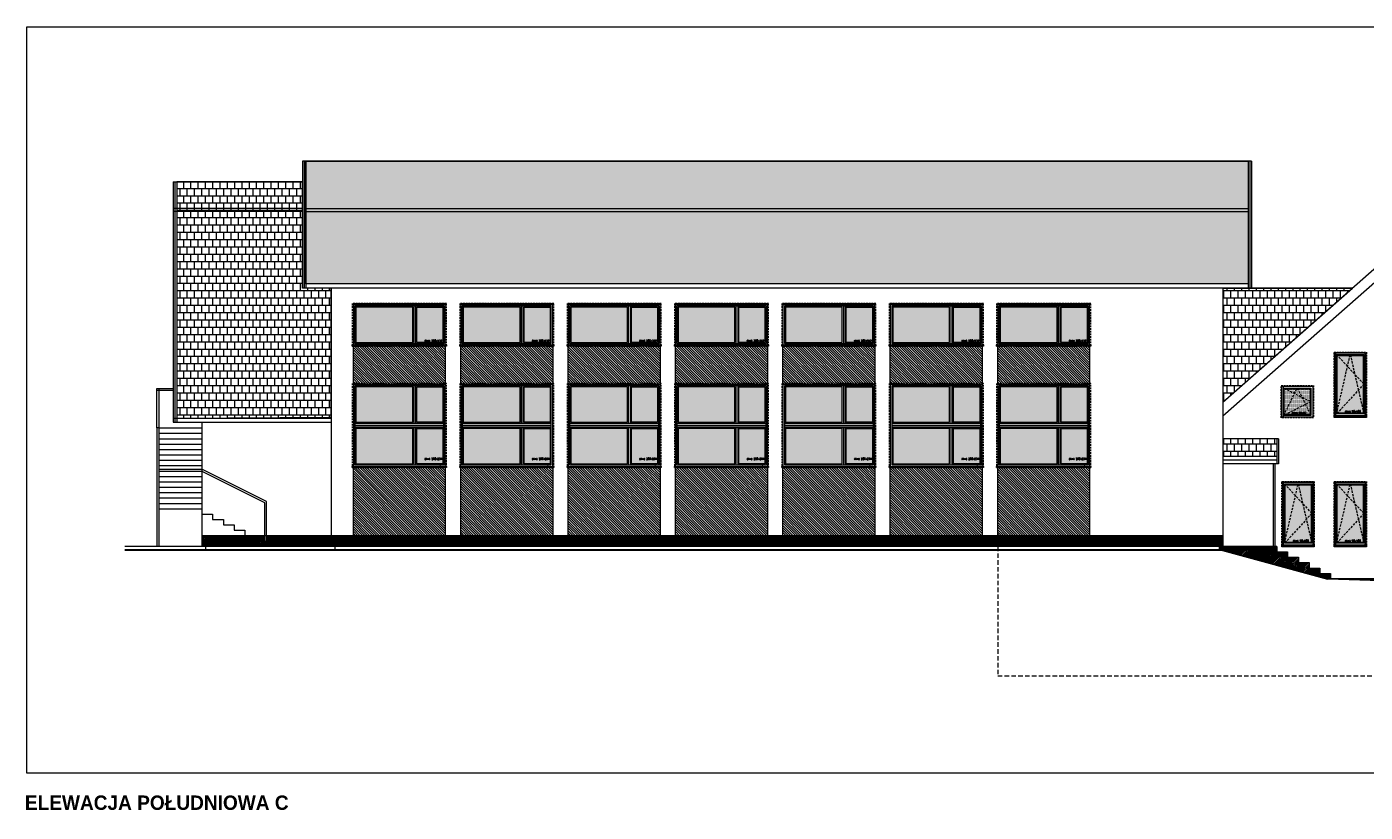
# Model space of a CAD drawing. Header units: millimetres. Extents: x 23192 to 177760, y -399809 to -79279.
# Tile 3 of 70: x 47641 to 51368, y -241939 to -239753. Entities that reach past the tile are written whole.
import ezdxf

# ---------------------------------------------------------------- set-up
doc = ezdxf.new("R2010")
doc.units = ezdxf.units.MM
for name, pattern in [('CACHE', [9.525, 6.35, -3.175]), ('CARKOVANA', [7.5, 5, -2.5]), ('HIDDEN', [9.525, 6.35, -3.175])]:
    doc.linetypes.add(name, pattern=pattern)
doc.layers.get('0').update_dxf_attribs({"lineweight": 0})
for name, color, linetype, lineweight in [('! opisy okien elewacja', 7, 'Continuous', 0), ('!! 0_ Istn-okna', 6, 'Continuous', 13), ('!! 0_ Istn-sciany', 3, 'Continuous', 30), ('!! 0_ Opis', 8, 'Continuous', 13), ('!! 0_ WIDOK ELEWACJA', 4, 'Continuous', 0), ('!! 0_Istn-cienka', 4, 'Continuous', 9), ('!! 1_Hatch dach', 252, 'Continuous', 5), ('!! 2_NOWE OKNA WIDOk - remont', 140, 'Continuous', 5), ('!! 2_TYNK OBRYS', 252, 'Continuous', 13)]:
    doc.layers.add(name, color=color, linetype=linetype, lineweight=lineweight)
doc.layers.add('!! 1_ELEWACJA KOLOR', color=7, linetype='Continuous', lineweight=13, true_color=0x6888bb)
doc.layers.add('!! 2_ELEWACJA COKÓŁ', color=9, linetype='Continuous', lineweight=13, true_color=0x808080)
doc.styles.add('STYLE10', font='arialbd.ttf')
doc.styles.add('TXT', font='simplex.shx')
pattern_1 = [(45, (-1039.1575, -38733.8512), (-2.24506403, 2.24506403), [])]

# ---------------------------------------------------------------- blocks, each defined once
blk = doc.blocks.new('okno 90x180')
at = {"layer": '!! 1_Hatch dach', "true_color": 0x575757}
h = blk.add_hatch(dxfattribs=at)
h.set_pattern_fill('DOTS', color=251)
h.set_pattern_definition([(0, (-9632.3096, -11392.1331), (0.79375, 1.5875), [0, -1.5875])])
h.paths.add_polyline_path([(9, -10), (81, -10), (81, -171), (9, -171)])
at = {"layer": '!! 0_ Istn-okna', "linetype": 'CARKOVANA', "lineweight": 5}
blk.add_lwpolyline([(0, -1), (90, -1), (90, -180), (0, -180)], close=True, dxfattribs=at)
at = {"layer": '!! 0_ Istn-okna'}
for points in [[(2, -3), (88, -3), (88, -178), (2, -178)], [(7, -8), (83, -8), (83, -173), (7, -173)], [(9, -10), (81, -10), (81, -171), (9, -171)], [(0, -178), (90, -178), (90, -183), (0, -183)]]:
    blk.add_lwpolyline(points, close=True, dxfattribs=at)
at = {"layer": '!! 1_Hatch dach', "color": 251, "linetype": 'CACHE', "true_color": 0x575757}
for points in [[(7, -173), (45, -8), (83, -173)], [(7, -8), (83, -90), (7, -173)]]:
    blk.add_lwpolyline(points, dxfattribs=at)
at = {"insert": (30.1, -163.6), "char_height": 5, "attachment_point": 1, "style": 'TXT'}
blk.add_mtext_dynamic_manual_height_columns('okno 90x180', width=52.63, gutter_width=75, heights=[0], dxfattribs=at)
blk = doc.blocks.new('okno 90x90')
at = {"layer": '!! 1_Hatch dach', "true_color": 0x575757}
h = blk.add_hatch(dxfattribs=at)
h.set_pattern_fill('DOTS', color=251)
h.set_pattern_definition([(0, (-9634.3096, -11214.1331), (0.79375, 1.5875), [0, -1.5875])])
h.paths.add_polyline_path([(7, 79), (79, 79), (79, 7), (7, 7)])
at = {"layer": '!! 0_ Istn-okna', "linetype": 'CARKOVANA', "lineweight": 5}
blk.add_lwpolyline([(-2, 88), (88, 88), (88, -2), (-2, -2)], close=True, dxfattribs=at)
at = {"layer": '!! 0_ Istn-okna'}
for points in [[(0, 86), (86, 86), (86, 0), (0, 0)], [(5, 81), (81, 81), (81, 5), (5, 5)], [(7, 79), (79, 79), (79, 7), (7, 7)]]:
    blk.add_lwpolyline(points, close=True, dxfattribs=at)
at = {"layer": '!! 1_Hatch dach', "color": 251, "linetype": 'CACHE', "true_color": 0x575757}
for points in [[(5, 5), (43, 81), (81, 5)], [(5, 81), (81, 43), (5, 5)]]:
    blk.add_lwpolyline(points, dxfattribs=at)
at = {"insert": (28.1, 14.4), "char_height": 5, "attachment_point": 1, "style": 'TXT'}
blk.add_mtext_dynamic_manual_height_columns('okno 90x90', width=52.63, gutter_width=75, heights=[0], dxfattribs=at)
blk = doc.blocks.new('okno 266x234')
at = {"layer": '!! 1_Hatch dach', "true_color": 0x575757}
h = blk.add_hatch(dxfattribs=at)
h.set_pattern_fill('ANSI31', color=251, scale=0.3, angle=180)
h.paths.add_polyline_path([(212, 10817.5), (-50, 10817.5), (-50, 10820.5), (212, 10820.5)])
h = blk.add_hatch(dxfattribs=at)
h.set_pattern_fill('DOTS', color=251, angle=180)
h.paths.add_polyline_path([(43.8, 10596.5), (202, 10596.5), (202, 10694.5), (43.8, 10694.5)])
h.paths.add_polyline_path([(43.8, 10712.5), (202, 10712.5), (202, 10810.5), (43.8, 10810.5)])
h.paths.add_polyline_path([(32.8, 10596.5), (-40, 10596.5), (-40, 10694.5), (32.8, 10694.5)])
h.paths.add_polyline_path([(32.8, 10712.5), (-40, 10712.5), (-40, 10810.5), (32.8, 10810.5)])
at = {"layer": '! opisy okien elewacja'}
for p in [(-33, 10817.5), (209, 10817.5), (209, 10703.5), (-47, 10589.5), (195, 10589.5)]:
    blk.add_point(p, dxfattribs=at)
at = {"layer": '!! 0_ Istn-okna'}
for p, q in [((205, 10709.5), (-43, 10709.5)), ((205, 10704.5), (-43, 10704.5)), ((205, 10702.5), (-43, 10702.5)), ((205, 10697.5), (-43, 10697.5))]:
    blk.add_line(p, q, dxfattribs=at)
at = {"layer": '!! 0_ Istn-okna', "linetype": 'CARKOVANA', "lineweight": 5}
blk.add_lwpolyline([(212, 10820.5), (-50, 10820.5), (-50, 10586.5), (212, 10586.5)], close=True, dxfattribs=at)
at = {"layer": '!! 0_ Istn-okna'}
for points in [[(212, 10817.5), (-50, 10817.5), (-50, 10820.5), (212, 10820.5)], [(209, 10817.5), (-47, 10817.5), (-47, 10589.5), (209, 10589.5)], [(205, 10813.5), (-43, 10813.5), (-43, 10593.5), (205, 10593.5)], [(32.8, 10712.5), (-40, 10712.5), (-40, 10810.5), (32.8, 10810.5)], [(43.8, 10712.5), (202, 10712.5), (202, 10810.5), (43.8, 10810.5)], [(32.8, 10596.5), (-40, 10596.5), (-40, 10694.5), (32.8, 10694.5)], [(43.8, 10596.5), (202, 10596.5), (202, 10694.5), (43.8, 10694.5)]]:
    blk.add_lwpolyline(points, close=True, dxfattribs=at)
for points in [[(35.8, 10709.5), (35.8, 10813.5)], [(40.8, 10709.5), (40.8, 10813.5)], [(35.8, 10593.5), (35.8, 10697.5)], [(35.8, 10593.5), (35.8, 10697.5)], [(40.8, 10593.5), (40.8, 10697.5)], [(40.8, 10593.5), (40.8, 10697.5)]]:
    blk.add_lwpolyline(points, dxfattribs=at)
at = {"insert": (10.9, 10793.9), "char_height": 5, "attachment_point": 1, "rotation": 180, "style": 'TXT'}
blk.add_mtext_dynamic_manual_height_columns('okno 266x234', width=52.63, gutter_width=75, heights=[0], dxfattribs=at)
blk = doc.blocks.new('okno 266x112')
at = {"layer": '!! 1_Hatch dach', "true_color": 0x575757}
h = blk.add_hatch(dxfattribs=at)
h.set_pattern_fill('ANSI31', color=251, scale=0.05, angle=180)
h.set_pattern_definition([(225, (48759.55389, -227260.51076), (0.11225320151, -0.11225320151), [])])
h.paths.add_polyline_path([(212, 10312.8), (-50, 10312.8), (-50, 10315.8), (212, 10315.8)])
h = blk.add_hatch(dxfattribs=at)
h.set_pattern_fill('DOTS', color=251, angle=180)
h.paths.add_polyline_path([(43.8, 10207.8), (202, 10207.8), (202, 10305.8), (43.8, 10305.8)])
h.paths.add_polyline_path([(32.8, 10207.8), (-40, 10207.8), (-40, 10305.8), (32.8, 10305.8)])
at = {"layer": '! opisy okien elewacja'}
for p in [(-33, 10312.8), (209, 10314.3), (209, 10312.8), (209, 10308.3)]:
    blk.add_point(p, dxfattribs=at)
at = {"layer": '!! 0_ Istn-okna', "linetype": 'CARKOVANA', "lineweight": 5}
blk.add_lwpolyline([(212, 10315.8), (-50, 10315.8), (-50, 10197.8), (212, 10197.8)], close=True, dxfattribs=at)
at = {"layer": '!! 0_ Istn-okna'}
for points in [[(212, 10312.8), (-50, 10312.8), (-50, 10315.8), (212, 10315.8)], [(209, 10312.8), (-47, 10312.8), (-47, 10200.8), (209, 10200.8)], [(205, 10308.8), (-43, 10308.8), (-43, 10204.8), (205, 10204.8)], [(32.8, 10207.8), (-40, 10207.8), (-40, 10305.8), (32.8, 10305.8)], [(43.8, 10207.8), (202, 10207.8), (202, 10305.8), (43.8, 10305.8)]]:
    blk.add_lwpolyline(points, close=True, dxfattribs=at)
for points in [[(35.8, 10308.8), (-43, 10308.8)], [(35.8, 10204.8), (35.8, 10308.8)], [(205, 10308.8), (40.8, 10308.8)], [(40.8, 10204.8), (40.8, 10308.8)]]:
    blk.add_lwpolyline(points, dxfattribs=at)
at = {"insert": (10.9, 10298.3), "char_height": 5, "attachment_point": 1, "rotation": 180, "style": 'TXT'}
blk.add_mtext_dynamic_manual_height_columns('okno 266x112', width=52.63, gutter_width=75, heights=[0], dxfattribs=at)

msp = doc.modelspace()

# ---------------------------------------------------------------- hatches: boundary and pattern name
at = {"layer": '!! 1_ELEWACJA KOLOR', "true_color": 0x315442}
h = msp.add_hatch(dxfattribs=at)
h.set_pattern_fill('ANSI31', color=129, scale=1.5, angle=-90)
h.set_pattern_definition([(315, (0, -3065.085), (3.36759605, 3.36759605), [])])
h.paths.add_polyline_path([(48550.55389, -240638.35053), (48806.55389, -240638.35053), (48806.55389, -240748.35053), (48550.55389, -240748.35053)])
h = msp.add_hatch(dxfattribs=at)
h.set_pattern_fill('ANSI31', color=129, scale=1.5, angle=-90)
h.paths.add_polyline_path([(48849.55389, -240638.35053), (49105.55389, -240638.35053), (49105.55389, -240748.35053), (48849.55389, -240748.35053)])
h = msp.add_hatch(dxfattribs=at)
h.set_pattern_fill('ANSI31', color=129, scale=1.5, angle=-90)
h.paths.add_polyline_path([(49148.55389, -240638.35053), (49404.55389, -240638.35053), (49404.55389, -240748.35053), (49148.55389, -240748.35053)])
h = msp.add_hatch(dxfattribs=at)
h.set_pattern_fill('ANSI31', color=129, scale=1.5, angle=-90)
h.paths.add_polyline_path([(49447.55389, -240638.35053), (49703.55389, -240638.35053), (49703.55389, -240748.35053), (49447.55389, -240748.35053)])
h = msp.add_hatch(dxfattribs=at)
h.set_pattern_fill('ANSI31', color=129, scale=1.5, angle=-90)
h.paths.add_polyline_path([(49746.55389, -240638.35053), (50002.55389, -240638.35053), (50002.55389, -240748.35053), (49746.55389, -240748.35053)])
h = msp.add_hatch(dxfattribs=at)
h.set_pattern_fill('ANSI31', color=129, scale=1.5, angle=-90)
h.paths.add_polyline_path([(50045.55389, -240638.35053), (50301.55389, -240638.35053), (50301.55389, -240748.35053), (50045.55389, -240748.35053)])
h = msp.add_hatch(dxfattribs=at)
h.set_pattern_fill('ANSI31', color=129, scale=1.5, angle=-90)
h.paths.add_polyline_path([(50344.55389, -240638.35053), (50600.55389, -240638.35053), (50600.55389, -240748.35053), (50344.55389, -240748.35053)])
h = msp.add_hatch(dxfattribs=at)
h.set_pattern_fill('ANSI31', color=129, scale=1.5, angle=-90)
h.paths.add_polyline_path([(48550.55389, -240976.35053), (48806.55389, -240976.35053), (48806.55389, -241169.35053), (48550.55389, -241169.35053)])
h = msp.add_hatch(dxfattribs=at)
h.set_pattern_fill('ANSI31', color=129, scale=1.5, angle=-90)
h.paths.add_polyline_path([(48849.55389, -240976.35053), (49105.55389, -240976.35053), (49105.55389, -241169.35053), (48849.55389, -241169.35053)])
h = msp.add_hatch(dxfattribs=at)
h.set_pattern_fill('ANSI31', color=129, scale=1.5, angle=-90)
h.paths.add_polyline_path([(49148.55389, -240976.35053), (49404.55389, -240976.35053), (49404.55389, -241169.35053), (49148.55389, -241169.35053)])
h = msp.add_hatch(dxfattribs=at)
h.set_pattern_fill('ANSI31', color=129, scale=1.5, angle=-90)
h.paths.add_polyline_path([(49447.55389, -240976.35053), (49703.55389, -240976.35053), (49703.55389, -241169.35053), (49447.55389, -241169.35053)])
h = msp.add_hatch(dxfattribs=at)
h.set_pattern_fill('ANSI31', color=129, scale=1.5, angle=-90)
h.paths.add_polyline_path([(49746.55389, -240976.35053), (50002.55389, -240976.35053), (50002.55389, -241169.35053), (49746.55389, -241169.35053)])
h = msp.add_hatch(dxfattribs=at)
h.set_pattern_fill('ANSI31', color=129, scale=1.5, angle=-90)
h.paths.add_polyline_path([(50045.55389, -240976.35053), (50301.55389, -240976.35053), (50301.55389, -241169.35053), (50045.55389, -241169.35053)])
h = msp.add_hatch(dxfattribs=at)
h.set_pattern_fill('ANSI31', color=129, scale=1.5, angle=-90)
h.paths.add_polyline_path([(50344.55389, -240976.35053), (50600.55389, -240976.35053), (50600.55389, -241169.35053), (50344.55389, -241169.35053)])
at = {"layer": '!! 1_Hatch dach', "true_color": 0x990000}
h = msp.add_hatch(dxfattribs=at)
h.set_pattern_fill('AR-B88', color=14, scale=0.1, angle=180)
h.paths.add_polyline_path([(48418.55389, -240126.78973), (51041.55389, -240126.78973), (51041.55389, -240467.97819), (48418.55389, -240467.97819)])
h = msp.add_hatch(dxfattribs=at)
h.set_pattern_fill('AR-B88', color=14, scale=0.1, angle=180)
h.paths.add_polyline_path([(48058.55389, -240841.78174), (48488.55389, -240839.66436), (48488.55389, -240479.97819), (48408.55389, -240479.97819), (48408.55389, -240184.3988), (48058.55389, -240184.3988)])
h = msp.add_hatch(dxfattribs=at)
h.set_pattern_fill('AR-B88', color=14, scale=0.1, angle=180)
h.paths.add_polyline_path([(50971.55389, -240797.41038), (51332.27229, -240479.97819), (50971.55389, -240479.97819)])
h = msp.add_hatch(dxfattribs=at)
h.set_pattern_fill('AR-B88', color=14, scale=0.1, angle=180)
h.paths.add_polyline_path([(51121.55389, -240899.35053), (50971.55389, -240899.35053), (50971.55389, -240949.35053), (51121.55389, -240949.35053)])
at = {"layer": '!! 2_ELEWACJA COKÓŁ', "true_color": 0x2b2b2c}
h = msp.add_hatch(dxfattribs=at)
h.set_pattern_fill('ANSI31', color=250)
h.set_pattern_definition(pattern_1)
h.paths.add_polyline_path([(48488.55389, -241169.35053), (48308.55389, -241169.35053), (48308.55389, -241184.35053), (48308.55389, -241199.35053), (48488.55389, -241199.35053)])
h.paths.add_polyline_path([(48303.55389, -241169.35053), (48278.55389, -241169.35053), (48278.55389, -241184.35053), (48303.55389, -241184.35053)], flags=17)
h.paths.add_polyline_path([(48308.55389, -241184.35053), (48278.55389, -241184.35053), (48278.55389, -241169.35053), (48248.55389, -241169.35053), (48128.55389, -241169.35053), (48128.55389, -241199.35053), (48308.55389, -241199.35053)])
h = msp.add_hatch(dxfattribs=at)
h.set_pattern_fill('ANSI31', color=250)
h.set_pattern_definition(pattern_1)
h.paths.add_polyline_path([(50971.55389, -241169.35053), (48488.55389, -241169.35053), (48488.55389, -241199.35053), (50971.55389, -241199.35053)])
h = msp.add_hatch(dxfattribs=at)
h.set_pattern_fill('ANSI31', color=250)
h.set_pattern_definition(pattern_1)
h.paths.add_polyline_path([(51151.55389, -241214.35053), (51121.55389, -241214.35053), (51121.55389, -241199.35053), (50971.55389, -241199.35053), (50961.55389, -241199.35053), (50961.55389, -241209.35053), (50971.55389, -241209.35053), (51263.79536, -241289.35053), (51271.55389, -241289.59664), (51271.55389, -241274.35053), (51241.55389, -241274.35053), (51241.55389, -241259.35053), (51211.55389, -241259.35053), (51211.55389, -241244.35053), (51181.55389, -241244.35053), (51181.55389, -241229.35053), (51151.55389, -241229.35053)])
h = msp.add_hatch(dxfattribs=at)
h.set_pattern_fill('ANSI31', color=250)
h.set_pattern_definition(pattern_1)
h.paths.add_polyline_path([(52173.55389, -241289.35053), (51271.55389, -241289.35053), (51271.55389, -241289.59664), (52173.55389, -241318.20896)])

# ---------------------------------------------------------------- linework, layer by layer
at = {"layer": '! opisy okien elewacja'}
for points in [[(47641.40114, -239752.90582), (53291.56291, -239752.90582), (53291.56291, -241830.32956), (47641.40114, -241830.32956)], [(48418.55389, -240126.78973), (51041.55389, -240126.78973), (51041.55389, -240467.97819), (48418.55389, -240467.97819)], [(48058.55389, -240841.78174), (48488.55389, -240839.66436), (48488.55389, -240479.97819), (48408.55389, -240479.97819), (48408.55389, -240184.3988), (48058.55389, -240184.3988)], [(50971.55389, -240797.41038), (51332.27229, -240479.97819), (50971.55389, -240479.97819)]]:
    msp.add_lwpolyline(points, close=True, dxfattribs=at)
at = {"layer": '!! 0_ Istn-sciany'}
for points in [[(50971.55389, -241209.35053), (47914.18369, -241209.35053)], [(50971.55389, -241209.35053), (51263.79536, -241289.35053)], [(52682.41514, -241334.35053), (51263.79536, -241289.35053)]]:
    msp.add_lwpolyline(points, dxfattribs=at)
at = {"layer": '!! 0_ WIDOK ELEWACJA'}
for p, q in [((51041.55389, -240259.61336), (48418.55389, -240259.61336)), ((51041.55389, -240267.48229), (48418.55389, -240267.48229))]:
    msp.add_line(p, q, dxfattribs=at)
for points in [[(51051.55389, -240126.78973), (48408.55389, -240126.78973)], [(48408.55389, -240126.78973), (48408.55389, -240479.97819)], [(48413.55389, -240126.78973), (48413.55389, -240479.97819)], [(48418.55389, -240126.78973), (48418.55389, -240479.97819)], [(51041.55389, -240126.78973), (51041.55389, -240479.97819)], [(51046.55389, -240126.78973), (51046.55389, -240479.97819)], [(51051.55389, -240126.78973), (51051.55389, -240479.97819)], [(48048.55389, -240184.3988), (48408.55389, -240184.3988)], [(48048.55389, -240184.3988), (48048.55389, -240853.78174)], [(48053.55389, -240184.3988), (48053.55389, -240853.78174)], [(48058.55389, -240184.3988), (48058.55389, -240853.78174)], [(48048.55389, -240258.17644), (48408.55389, -240258.17644)], [(48048.55389, -240266.45976), (48408.55389, -240266.45976)], [(50971.55389, -240797.41038), (51556.30389, -240282.83038)], [(50971.55389, -240836.04029), (51556.30389, -240321.46029)], [(51041.55389, -240467.97819), (48418.55389, -240467.97819)], [(51051.55389, -240479.97819), (48418.55389, -240479.97819)], [(48488.55389, -240479.97819), (48488.55389, -241199.35053)], [(50971.55389, -240479.97819), (50971.55389, -241199.35053)], [(50971.55389, -240479.97819), (51332.27229, -240479.97819)], [(48048.55389, -240841.78174), (48488.55389, -240841.78174)], [(48048.55389, -240853.78174), (48488.55389, -240853.78174)], [(48128.55389, -240853.78174), (48128.55389, -241199.35053)], [(51126.55389, -240899.35053), (50971.55389, -240899.35053)], [(51121.55389, -240899.35053), (51121.55389, -240969.35053)], [(51126.55389, -240899.35053), (51126.55389, -240969.35053)], [(51121.55389, -240949.35053), (50971.55389, -240949.35053)], [(51121.55389, -240959.35053), (50971.55389, -240959.35053)], [(51126.55389, -240969.35053), (50971.55389, -240969.35053)], [(51111.55389, -240969.35053), (51111.55389, -241199.35053)], [(51116.55389, -240969.35053), (51116.55389, -241199.35053)], [(50971.55389, -241169.35053), (48128.55389, -241169.35053)], [(50971.55389, -241199.35053), (47914.18369, -241199.35053)], [(48138.55389, -241199.35053), (48138.55389, -241209.35053)], [(48498.55389, -241199.35053), (48498.55389, -241209.35053)], [(50961.55389, -241199.35053), (50961.55389, -241209.35053)], [(51121.55389, -241199.35053), (50971.55389, -241199.35053)], [(51121.55389, -241199.35053), (51121.55389, -241214.35053), (51151.55389, -241214.35053), (51151.55389, -241229.35053), (51181.55389, -241229.35053), (51181.55389, -241244.35053), (51211.55389, -241244.35053), (51211.55389, -241259.35053), (51241.55389, -241259.35053), (51241.55389, -241274.35053), (51271.55389, -241274.35053), (51271.55389, -241289.59664)], [(52178.55389, -241289.35053), (51265.28954, -241289.35053)]]:
    msp.add_lwpolyline(points, dxfattribs=at)
for points in [[(48550.55389, -240638.35053), (48806.55389, -240638.35053), (48806.55389, -240524.35053), (48550.55389, -240524.35053)], [(48849.55389, -240638.35053), (49105.55389, -240638.35053), (49105.55389, -240524.35053), (48849.55389, -240524.35053)], [(49148.55389, -240638.35053), (49404.55389, -240638.35053), (49404.55389, -240524.35053), (49148.55389, -240524.35053)], [(49447.55389, -240638.35053), (49703.55389, -240638.35053), (49703.55389, -240524.35053), (49447.55389, -240524.35053)], [(49746.55389, -240638.35053), (50002.55389, -240638.35053), (50002.55389, -240524.35053), (49746.55389, -240524.35053)], [(50045.55389, -240638.35053), (50301.55389, -240638.35053), (50301.55389, -240524.35053), (50045.55389, -240524.35053)], [(50344.55389, -240638.35053), (50600.55389, -240638.35053), (50600.55389, -240524.35053), (50344.55389, -240524.35053)], [(51285.55389, -240659.35053), (51366.55389, -240659.35053), (51366.55389, -240839.35053), (51285.55389, -240839.35053)], [(48550.55389, -240976.35053), (48806.55389, -240976.35053), (48806.55389, -240748.35053), (48550.55389, -240748.35053)], [(48849.55389, -240976.35053), (49105.55389, -240976.35053), (49105.55389, -240748.35053), (48849.55389, -240748.35053)], [(49148.55389, -240976.35053), (49404.55389, -240976.35053), (49404.55389, -240748.35053), (49148.55389, -240748.35053)], [(49447.55389, -240976.35053), (49703.55389, -240976.35053), (49703.55389, -240748.35053), (49447.55389, -240748.35053)], [(49746.55389, -240976.35053), (50002.55389, -240976.35053), (50002.55389, -240748.35053), (49746.55389, -240748.35053)], [(50045.55389, -240976.35053), (50301.55389, -240976.35053), (50301.55389, -240748.35053), (50045.55389, -240748.35053)], [(50344.55389, -240976.35053), (50600.55389, -240976.35053), (50600.55389, -240748.35053), (50344.55389, -240748.35053)], [(51140.55389, -240753.35053), (51221.55389, -240753.35053), (51221.55389, -240839.35053), (51140.55389, -240839.35053)], [(51140.55389, -241019.35053), (51221.55389, -241019.35053), (51221.55389, -241199.35053), (51140.55389, -241199.35053)], [(51285.55389, -241019.35053), (51366.55389, -241019.35053), (51366.55389, -241199.35053), (51285.55389, -241199.35053)]]:
    msp.add_lwpolyline(points, close=True, dxfattribs=at)
at = {"layer": '!! 0_Istn-cienka'}
for points in [[(48003.55389, -240869.35053), (48003.55389, -240759.35053), (48008.55389, -240759.35053), (48008.55389, -240869.35053)], [(48003.55389, -240759.35053), (48048.55389, -240759.35053)], [(48003.55389, -240764.35053), (48048.55389, -240764.35053)], [(48003.55389, -240869.35053), (48003.55389, -241199.35053)], [(48008.55389, -240869.35053), (48003.55389, -240869.35053)], [(48008.55389, -240869.35053), (48008.55389, -241199.35053)], [(48008.55389, -240869.35053), (48128.55389, -240869.35053)], [(48008.55389, -240884.35053), (48128.55389, -240884.35053)], [(48008.55389, -240899.35053), (48128.55389, -240899.35053)], [(48008.55389, -240914.35053), (48128.55389, -240914.35053)], [(48008.55389, -240929.35053), (48128.55389, -240929.35053)], [(48008.55389, -240944.35053), (48128.55389, -240944.35053)], [(48008.55389, -240959.35053), (48128.55389, -240959.35053)], [(48008.55389, -240974.35053), (48128.55389, -240974.35053)], [(48008.55389, -240984.35053), (48128.55389, -240984.35053)], [(48008.55389, -240989.35053), (48128.55389, -240989.35053)], [(48008.55389, -240989.35053), (48127.37355, -240989.35053)], [(48303.55389, -241077.4407), (48127.37355, -240989.35053)], [(48308.55389, -241074.35053), (48128.55389, -240984.35053)], [(48008.55389, -241004.35053), (48128.55389, -241004.35053)], [(48008.55389, -241019.35053), (48128.55389, -241019.35053)], [(48008.55389, -241034.35053), (48128.55389, -241034.35053)], [(48008.55389, -241049.35053), (48128.55389, -241049.35053)], [(48008.55389, -241064.35053), (48128.55389, -241064.35053)], [(48308.55389, -241184.35053), (48308.55389, -241074.35053)], [(48008.55389, -241079.35053), (48128.55389, -241079.35053)], [(48008.55389, -241094.35053), (48128.55389, -241094.35053)], [(48128.55389, -241094.35053), (48128.55389, -241109.35053), (48158.55389, -241109.35053), (48158.55389, -241124.35053), (48188.55389, -241124.35053), (48188.55389, -241139.35053), (48218.55389, -241139.35053), (48218.55389, -241154.35053), (48248.55389, -241154.35053), (48248.55389, -241169.35053), (48278.55389, -241169.35053), (48278.55389, -241184.35053), (48308.55389, -241184.35053), (48308.55389, -241199.35053)], [(48303.55389, -241184.35053), (48303.55389, -241077.4407)]]:
    msp.add_lwpolyline(points, dxfattribs=at)
at = {"layer": '!! 0_Istn-cienka', "linetype": 'HIDDEN', "ltscale": 2}
for points in [[(50344.55389, -241199.35053), (50344.55389, -241559.35053)], [(50344.55389, -241559.35053), (52404.55389, -241559.35053)]]:
    msp.add_lwpolyline(points, dxfattribs=at)
at = {"layer": '!! 2_NOWE OKNA WIDOk - remont'}
for points in [[(48846.55389, -240638.35053), (49108.55389, -240638.35053), (49108.55389, -240641.35053), (48846.55389, -240641.35053)], [(49145.55389, -240638.35053), (49407.55389, -240638.35053), (49407.55389, -240641.35053), (49145.55389, -240641.35053)], [(49444.55389, -240638.35053), (49706.55389, -240638.35053), (49706.55389, -240641.35053), (49444.55389, -240641.35053)], [(49743.55389, -240638.35053), (50005.55389, -240638.35053), (50005.55389, -240641.35053), (49743.55389, -240641.35053)], [(50042.55389, -240638.35053), (50304.55389, -240638.35053), (50304.55389, -240641.35053), (50042.55389, -240641.35053)], [(50341.55389, -240638.35053), (50603.55389, -240638.35053), (50603.55389, -240641.35053), (50341.55389, -240641.35053)], [(48846.55389, -240976.35053), (49108.55389, -240976.35053), (49108.55389, -240979.35053), (48846.55389, -240979.35053)], [(49145.55389, -240976.35053), (49407.55389, -240976.35053), (49407.55389, -240979.35053), (49145.55389, -240979.35053)], [(49444.55389, -240976.35053), (49706.55389, -240976.35053), (49706.55389, -240979.35053), (49444.55389, -240979.35053)], [(49743.55389, -240976.35053), (50005.55389, -240976.35053), (50005.55389, -240979.35053), (49743.55389, -240979.35053)], [(50042.55389, -240976.35053), (50304.55389, -240976.35053), (50304.55389, -240979.35053), (50042.55389, -240979.35053)], [(50341.55389, -240976.35053), (50603.55389, -240976.35053), (50603.55389, -240979.35053), (50341.55389, -240979.35053)]]:
    msp.add_lwpolyline(points, close=True, dxfattribs=at)
at = {"layer": '!! 2_TYNK OBRYS'}
for points in [[(48550.55389, -240638.35053), (48806.55389, -240638.35053), (48806.55389, -240748.35053), (48550.55389, -240748.35053)], [(48849.55389, -240638.35053), (49105.55389, -240638.35053), (49105.55389, -240748.35053), (48849.55389, -240748.35053)], [(49148.55389, -240638.35053), (49404.55389, -240638.35053), (49404.55389, -240748.35053), (49148.55389, -240748.35053)], [(49447.55389, -240638.35053), (49703.55389, -240638.35053), (49703.55389, -240748.35053), (49447.55389, -240748.35053)], [(49746.55389, -240638.35053), (50002.55389, -240638.35053), (50002.55389, -240748.35053), (49746.55389, -240748.35053)], [(50045.55389, -240638.35053), (50301.55389, -240638.35053), (50301.55389, -240748.35053), (50045.55389, -240748.35053)], [(50344.55389, -240638.35053), (50600.55389, -240638.35053), (50600.55389, -240748.35053), (50344.55389, -240748.35053)], [(48550.55389, -240976.35053), (48806.55389, -240976.35053), (48806.55389, -241169.35053), (48550.55389, -241169.35053)], [(48849.55389, -240976.35053), (49105.55389, -240976.35053), (49105.55389, -241169.35053), (48849.55389, -241169.35053)], [(49148.55389, -240976.35053), (49404.55389, -240976.35053), (49404.55389, -241169.35053), (49148.55389, -241169.35053)], [(49447.55389, -240976.35053), (49703.55389, -240976.35053), (49703.55389, -241169.35053), (49447.55389, -241169.35053)], [(49746.55389, -240976.35053), (50002.55389, -240976.35053), (50002.55389, -241169.35053), (49746.55389, -241169.35053)], [(50045.55389, -240976.35053), (50301.55389, -240976.35053), (50301.55389, -241169.35053), (50045.55389, -241169.35053)], [(50344.55389, -240976.35053), (50600.55389, -240976.35053), (50600.55389, -241169.35053), (50344.55389, -241169.35053)]]:
    msp.add_lwpolyline(points, close=True, dxfattribs=at)

# ---------------------------------------------------------------- block references
at = {"layer": '!! 2_NOWE OKNA WIDOk - remont', "rotation": 180}
for name, p in [('okno 266x112', (48759.55389, -230325.59554)), ('okno 266x112', (49058.55389, -230325.59554)), ('okno 266x112', (49357.55389, -230325.59554)), ('okno 266x112', (49656.55389, -230325.59554)), ('okno 266x112', (49955.55389, -230325.59554)), ('okno 266x112', (50254.55389, -230325.59554)), ('okno 266x112', (50553.55389, -230325.59554)), ('okno 266x234', (48759.55389, -230158.8559)), ('okno 266x234', (49058.55389, -230158.8559)), ('okno 266x234', (49357.55389, -230158.8559)), ('okno 266x234', (49656.55389, -230158.8559)), ('okno 266x234', (49955.55389, -230158.8559)), ('okno 266x234', (50254.55389, -230158.8559)), ('okno 266x234', (50553.55389, -230158.8559))]:
    msp.add_blockref(name, p, dxfattribs=at)
at = {"layer": '!! 2_NOWE OKNA WIDOk - remont'}
for name, p in [('okno 90x180', (51281.05389, -240657.35053)), ('okno 90x90', (51135.55389, -240839.35053)), ('okno 90x180', (51136.05389, -241017.35053)), ('okno 90x180', (51281.05389, -241017.35053))]:
    msp.add_blockref(name, p, dxfattribs=at)

# ---------------------------------------------------------------- texts
at = {"layer": '!! 0_ Opis', "style": 'STYLE10', "width": 0.95}
msp.add_text('ELEWACJA POŁUDNIOWA C', height=40, dxfattribs=at).set_placement((47635.93376, -241932.37408))

doc.saveas('drawing.dxf')
